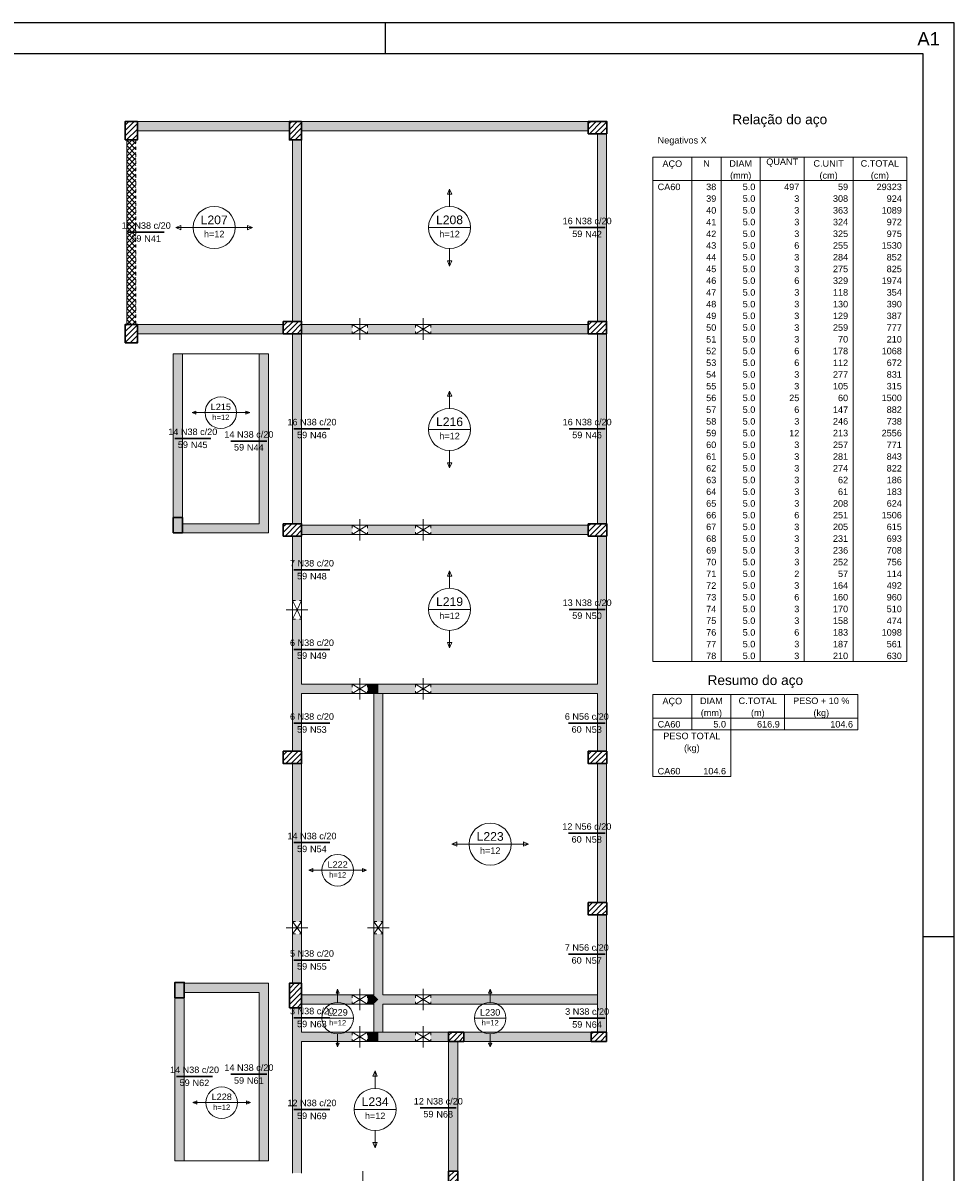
# Model space of a CAD drawing. Header units: millimetres. Extents: x 0 to 84.1, y 0 to 59.4.
# Tile 8 of 8: x 53.8 to 84.1, y 22 to 59.4. Entities that reach past the tile are written whole.
import ezdxf

# ---------------------------------------------------------------- set-up
doc = ezdxf.new("R2010")
doc.units = ezdxf.units.MM
doc.header["$MEASUREMENT"] = 0
doc.linetypes.add('DOT', pattern=[0.635, 0, -0.635])
doc.linetypes.add('NULL', pattern=[0])
for name, color, linetype, lineweight in [('Descrição da armadura', 7, 'Continuous', 0), ('DT-Armadura negativa', 4, 'Continuous', 30), ('DT-Hachura pilar em laje', 252, 'Continuous', 5), ('DT-Hachura viga em laje', 254, 'Continuous', 5), ('DT-Relação do aço', 9, 'Continuous', 5), ('DT-Textos', 7, 'Continuous', 5), ('FO-Aberturas', 7, 'Continuous', 5), ('FO-Pilares', 4, 'Continuous', 30), ('FO-Vigas', 1, 'Continuous', 20), ('Textos armaduras', 7, 'Continuous', 0)]:
    doc.layers.add(name, color=color, linetype=linetype, lineweight=lineweight)
doc.layers.add('SEDUC_MARF', color=1, linetype='Continuous')
doc.layers.add('SEDUC_MARGG', color=7, linetype='Continuous')
doc.styles.add('Arial', font='txt')

msp = doc.modelspace()

# ---------------------------------------------------------------- hatches: boundary and pattern name
at = {"layer": 'DT-Hachura pilar em laje', "linetype": 'Continuous'}
h = msp.add_hatch(dxfattribs=at)
h.set_pattern_fill('ANSI31', color=252, style=0)
h.paths.add_polyline_path([(57.142, 55.599), (57.342, 55.599), (57.542, 55.599), (57.542, 55.899), (57.542, 56.199), (57.342, 56.199), (57.142, 56.199), (57.142, 55.899)])
h = msp.add_hatch(dxfattribs=at)
h.set_pattern_fill('ANSI31', color=252, style=0)
h.paths.add_polyline_path([(62.882, 56.199), (62.682, 56.199), (62.482, 56.199), (62.482, 55.899), (62.482, 55.599), (62.682, 55.599), (62.882, 55.599), (62.882, 55.899)])
h = msp.add_hatch(dxfattribs=at)
h.set_pattern_fill('ANSI31', color=252, style=0)
h.paths.add_polyline_path([(72.803, 55.799), (72.803, 55.999), (72.803, 56.199), (72.503, 56.199), (72.203, 56.199), (72.203, 55.999), (72.203, 55.799), (72.503, 55.799)])
h = msp.add_hatch(dxfattribs=at)
h.set_pattern_fill('ANSI31', color=252, style=0)
h.paths.add_polyline_path([(57.142, 48.998), (57.342, 48.998), (57.542, 48.998), (57.542, 49.298), (57.542, 49.598), (57.342, 49.598), (57.142, 49.598), (57.142, 49.298)])
h = msp.add_hatch(dxfattribs=at)
h.set_pattern_fill('ANSI31', color=252, style=0)
h.paths.add_polyline_path([(62.282, 49.697), (62.282, 49.497), (62.282, 49.297), (62.582, 49.297), (62.882, 49.297), (62.882, 49.497), (62.882, 49.697), (62.582, 49.697)])
h = msp.add_hatch(dxfattribs=at)
h.set_pattern_fill('ANSI31', color=252, style=0)
h.paths.add_polyline_path([(72.202, 49.697), (72.202, 49.497), (72.202, 49.297), (72.502, 49.297), (72.802, 49.297), (72.802, 49.497), (72.802, 49.697), (72.502, 49.697)])
for points in [[(58.705, 42.819), (58.855, 42.819), (59.005, 42.819), (59.005, 43.069), (59.005, 43.319), (58.855, 43.319), (58.705, 43.319), (58.705, 43.069)], [(58.762, 27.706), (58.912, 27.706), (59.062, 27.706), (59.062, 27.956), (59.062, 28.206), (58.912, 28.206), (58.762, 28.206), (58.762, 27.956)]]:
    msp.add_hatch(color=252, dxfattribs=at).paths.add_polyline_path(points)
h = msp.add_hatch(dxfattribs=at)
h.set_pattern_fill('ANSI31', color=252, style=0)
h.paths.add_polyline_path([(62.282, 43.119), (62.282, 42.919), (62.282, 42.719), (62.582, 42.719), (62.882, 42.719), (62.882, 42.919), (62.882, 43.119), (62.582, 43.119)])
h = msp.add_hatch(dxfattribs=at)
h.set_pattern_fill('ANSI31', color=252, style=0)
h.paths.add_polyline_path([(72.203, 43.119), (72.203, 42.919), (72.203, 42.719), (72.503, 42.719), (72.803, 42.719), (72.803, 42.919), (72.803, 43.119), (72.503, 43.119)])
h = msp.add_hatch(dxfattribs=at)
h.set_pattern_fill('ANSI31', color=252, style=0)
h.paths.add_polyline_path([(62.282, 35.719), (62.282, 35.519), (62.282, 35.319), (62.582, 35.319), (62.882, 35.319), (62.882, 35.519), (62.882, 35.719), (62.582, 35.719)])
h = msp.add_hatch(dxfattribs=at)
h.set_pattern_fill('ANSI31', color=252, style=0)
h.paths.add_polyline_path([(72.203, 35.719), (72.203, 35.519), (72.203, 35.319), (72.503, 35.319), (72.803, 35.319), (72.803, 35.519), (72.803, 35.719), (72.503, 35.719)])
h = msp.add_hatch(dxfattribs=at)
h.set_pattern_fill('ANSI31', color=252, style=0)
h.paths.add_polyline_path([(72.203, 30.797), (72.203, 30.597), (72.203, 30.397), (72.503, 30.397), (72.803, 30.397), (72.803, 30.597), (72.803, 30.797), (72.503, 30.797)])
h = msp.add_hatch(dxfattribs=at)
h.set_pattern_fill('ANSI31', color=252, style=0)
h.paths.add_polyline_path([(62.482, 27.379), (62.682, 27.379), (62.882, 27.379), (62.882, 27.779), (62.882, 28.179), (62.682, 28.179), (62.482, 28.179), (62.482, 27.779)])
h = msp.add_hatch(dxfattribs=at)
h.set_pattern_fill('ANSI31', color=252, style=0)
h.paths.add_polyline_path([(68.162, 26.284), (68.162, 26.434), (68.162, 26.584), (67.912, 26.584), (67.662, 26.584), (67.662, 26.434), (67.662, 26.284), (67.912, 26.284)])
h = msp.add_hatch(dxfattribs=at)
h.set_pattern_fill('ANSI31', color=252, style=0)
h.paths.add_polyline_path([(72.802, 26.284), (72.802, 26.434), (72.802, 26.584), (72.552, 26.584), (72.302, 26.584), (72.302, 26.434), (72.302, 26.284), (72.552, 26.284)])
h = msp.add_hatch(dxfattribs=at)
h.set_pattern_fill('ANSI31', color=252, style=0)
h.paths.add_polyline_path([(67.662, 21.565), (67.812, 21.565), (67.962, 21.565), (67.962, 21.815), (67.962, 22.065), (67.812, 22.065), (67.662, 22.065), (67.662, 21.815)])
at = {"layer": 'DT-Hachura viga em laje', "linetype": 'Continuous'}
for points in [[(62.482, 56.199), (62.482, 56.199), (57.542, 56.199), (57.542, 55.899), (62.482, 55.899), (62.482, 56.199)], [(72.203, 56.199), (72.203, 56.199), (62.882, 56.199), (62.882, 55.899), (72.203, 55.899), (72.203, 56.199)], [(72.802, 55.799), (72.802, 55.799), (72.502, 55.799), (72.502, 49.697), (72.802, 49.697), (72.802, 55.799)], [(62.882, 55.599), (62.882, 55.599), (62.582, 55.599), (62.582, 49.697), (62.882, 49.697), (62.882, 55.599)], [(58.855, 49.598), (58.855, 49.598), (57.542, 49.598), (57.542, 49.298), (58.855, 49.298), (58.855, 49.598)], [(61.652, 49.598), (61.652, 49.598), (58.855, 49.598), (58.855, 49.298), (61.652, 49.298), (61.652, 49.598)], [(62.282, 49.598), (62.282, 49.598), (61.652, 49.598), (61.652, 49.298), (62.282, 49.298), (62.282, 49.598)], [(64.525, 49.598), (64.525, 49.598), (62.882, 49.598), (62.882, 49.298), (64.525, 49.298), (64.525, 49.598)], [(65.025, 49.298), (65.025, 49.298), (66.582, 49.298), (66.582, 49.598), (65.025, 49.598), (65.025, 49.298)], [(72.202, 49.598), (72.202, 49.598), (67.082, 49.598), (67.082, 49.298), (72.202, 49.298), (72.202, 49.598)], [(62.882, 49.297), (62.882, 49.297), (62.582, 49.297), (62.582, 43.119), (62.882, 43.119), (62.882, 49.297)], [(72.802, 49.297), (72.802, 49.297), (72.502, 49.297), (72.502, 43.119), (72.802, 43.119), (72.802, 49.297)], [(59.005, 48.645), (59.005, 48.645), (58.705, 48.645), (58.705, 43.319), (59.005, 43.319), (59.005, 48.645)], [(61.801, 48.645), (61.801, 48.645), (61.502, 48.645), (61.502, 43.119), (61.802, 42.819), (61.801, 48.645)], [(61.502, 43.119), (61.502, 43.119), (59.005, 43.119), (59.005, 42.819), (61.802, 42.819), (61.502, 43.119)], [(64.525, 43.069), (64.525, 43.069), (62.882, 43.069), (62.882, 42.769), (64.525, 42.769), (64.525, 43.069)], [(65.025, 42.769), (65.025, 42.769), (66.582, 42.769), (66.582, 43.069), (65.025, 43.069), (65.025, 42.769)], [(67.082, 42.769), (67.082, 42.769), (72.203, 42.769), (72.203, 43.069), (67.082, 43.069), (67.082, 42.769)], [(62.882, 42.719), (62.882, 42.719), (62.582, 42.719), (62.582, 40.619), (62.882, 40.619), (62.882, 42.719)], [(72.802, 42.719), (72.802, 42.719), (72.502, 42.719), (72.502, 37.899), (72.652, 37.749), (72.802, 37.749), (72.802, 42.719)], [(62.582, 40.019), (62.582, 40.019), (62.582, 37.749), (62.732, 37.749), (62.882, 37.899), (62.882, 40.019), (62.582, 40.019)], [(64.525, 37.899), (64.525, 37.899), (62.882, 37.899), (62.732, 37.749), (62.882, 37.599), (64.525, 37.599), (64.525, 37.899)], [(65.375, 37.899), (65.375, 37.899), (65.025, 37.899), (65.025, 37.599), (65.375, 37.599), (65.375, 37.899)], [(66.582, 37.899), (66.582, 37.899), (65.375, 37.899), (65.375, 37.599), (66.582, 37.599), (66.582, 37.899)], [(67.082, 37.599), (67.082, 37.599), (72.502, 37.599), (72.652, 37.749), (72.502, 37.899), (67.082, 37.899), (67.082, 37.599)], [(62.882, 37.599), (62.882, 37.599), (62.732, 37.749), (62.582, 37.749), (62.582, 35.719), (62.882, 35.719), (62.882, 37.599)], [(65.525, 37.599), (65.525, 37.599), (65.375, 37.749), (65.225, 37.599), (65.225, 30.179), (65.525, 30.179), (65.525, 37.599)], [(72.802, 37.749), (72.802, 37.749), (72.652, 37.749), (72.502, 37.599), (72.502, 35.719), (72.802, 35.719), (72.802, 37.749)], [(62.882, 35.319), (62.882, 35.319), (62.582, 35.319), (62.582, 30.179), (62.882, 30.179), (62.882, 35.319)], [(72.802, 35.319), (72.802, 35.319), (72.502, 35.319), (72.502, 30.798), (72.802, 30.798), (72.802, 35.319)], [(72.802, 30.398), (72.802, 30.398), (72.502, 30.398), (72.502, 27.649), (72.802, 27.649), (72.802, 30.398)], [(62.582, 29.779), (62.582, 29.779), (62.582, 28.179), (62.882, 28.179), (62.882, 29.779), (62.582, 29.779)], [(65.225, 29.779), (65.225, 29.779), (65.225, 27.799), (65.375, 27.649), (65.525, 27.799), (65.525, 29.779), (65.225, 29.779)], [(61.802, 28.179), (61.802, 28.179), (59.062, 28.179), (59.062, 27.879), (61.502, 27.879), (61.802, 28.179)], [(61.802, 28.179), (61.802, 28.179), (61.502, 27.879), (61.502, 22.407), (61.802, 22.407), (61.802, 28.179)], [(59.062, 27.707), (59.062, 27.707), (58.762, 27.707), (58.762, 22.407), (59.062, 22.407), (59.062, 27.707)], [(64.525, 27.799), (64.525, 27.799), (62.882, 27.799), (62.882, 27.499), (64.525, 27.499), (64.525, 27.799)], [(65.025, 27.499), (65.025, 27.499), (65.225, 27.499), (65.375, 27.649), (65.225, 27.799), (65.025, 27.799), (65.025, 27.499)], [(66.582, 27.799), (66.582, 27.799), (65.525, 27.799), (65.375, 27.649), (65.525, 27.499), (66.582, 27.499), (66.582, 27.799)], [(67.082, 27.499), (67.082, 27.499), (72.502, 27.499), (72.652, 27.649), (72.502, 27.799), (67.082, 27.799), (67.082, 27.499)], [(62.882, 26.584), (62.882, 26.584), (62.882, 27.379), (62.582, 27.379), (62.582, 26.434), (62.732, 26.434), (62.882, 26.584)], [(65.525, 26.584), (65.525, 26.584), (65.525, 27.499), (65.375, 27.649), (65.225, 27.499), (65.225, 26.584), (65.375, 26.434), (65.525, 26.584)], [(72.802, 27.649), (72.802, 27.649), (72.502, 27.649), (72.502, 26.584), (72.802, 26.584), (72.802, 27.649)], [(64.525, 26.584), (64.525, 26.584), (62.882, 26.584), (62.732, 26.434), (62.882, 26.284), (64.525, 26.284), (64.525, 26.584)], [(65.025, 26.284), (65.025, 26.284), (65.375, 26.284), (65.375, 26.584), (65.025, 26.584), (65.025, 26.284)], [(66.582, 26.584), (66.582, 26.584), (65.375, 26.584), (65.375, 26.284), (66.582, 26.284), (66.582, 26.584)], [(67.082, 26.284), (67.082, 26.284), (67.662, 26.284), (67.662, 26.584), (67.082, 26.584), (67.082, 26.284)], [(72.302, 26.584), (72.302, 26.584), (68.162, 26.584), (68.162, 26.284), (72.302, 26.284), (72.302, 26.584)], [(62.882, 26.284), (62.882, 26.284), (62.732, 26.434), (62.582, 26.434), (62.582, 22.007), (62.882, 22.007), (62.882, 26.284)], [(67.962, 26.284), (67.962, 26.284), (67.662, 26.284), (67.662, 22.065), (67.962, 22.065), (67.962, 26.284)]]:
    msp.add_hatch(color=254, dxfattribs=at).paths.add_polyline_path(points)
h = msp.add_hatch(dxfattribs=at)
h.set_pattern_fill('ANSI37', color=254, style=0)
h.paths.add_polyline_path([(57.492, 55.599), (57.492, 55.599), (57.192, 55.599), (57.192, 49.598), (57.492, 49.598), (57.492, 55.599)])

# ---------------------------------------------------------------- linework, layer by layer
at = {"layer": 'DT-Armadura negativa'}
for points in [[(71.582, 52.748), (72.752, 52.748)], [(57.242, 52.599), (58.413, 52.599)], [(62.632, 46.208), (63.803, 46.208)], [(71.582, 46.208), (72.752, 46.208)], [(58.755, 45.892), (59.926, 45.892)], [(60.581, 45.807), (61.752, 45.807)], [(62.632, 41.619), (63.803, 41.619)], [(71.582, 40.334), (72.752, 40.334)], [(62.632, 39.034), (63.803, 39.034)], [(62.632, 36.634), (63.803, 36.634)], [(71.561, 36.634), (72.752, 36.634)], [(71.561, 33.058), (72.752, 33.058)], [(62.632, 32.749), (63.803, 32.749)], [(62.632, 28.929), (63.803, 28.929)], [(71.561, 29.123), (72.752, 29.123)], [(62.632, 27.057), (63.803, 27.057)], [(71.582, 27.042), (72.752, 27.042)], [(58.812, 25.146), (59.983, 25.146)], [(60.581, 25.218), (61.752, 25.218)], [(62.632, 24.07), (63.803, 24.07)], [(66.741, 24.124), (67.912, 24.124)]]:
    msp.add_lwpolyline(points, dxfattribs=at)
at = {"layer": 'DT-Relação do aço', "linetype": 'Continuous'}
for p, q in [((74.302, 55.037), (82.563, 55.037)), ((74.302, 55.037), (74.302, 54.274)), ((75.573, 55.037), (75.573, 54.274)), ((76.526, 55.037), (76.526, 54.274)), ((77.797, 55.037), (77.797, 54.274)), ((79.227, 55.037), (79.227, 54.274)), ((80.815, 55.037), (80.815, 54.274)), ((82.563, 55.037), (82.563, 54.274)), ((74.302, 54.274), (82.563, 54.274)), ((74.302, 54.274), (74.302, 38.643)), ((75.573, 54.274), (75.573, 38.643)), ((76.526, 54.274), (76.526, 38.643)), ((77.797, 54.274), (77.797, 38.643)), ((79.227, 54.274), (79.227, 38.643)), ((80.815, 54.274), (80.815, 38.643)), ((82.563, 54.274), (82.563, 38.643)), ((74.302, 38.643), (82.563, 38.643)), ((74.302, 37.563), (80.974, 37.563)), ((74.302, 37.563), (74.302, 36.801)), ((75.573, 37.563), (75.573, 36.801)), ((76.844, 37.563), (76.844, 36.801)), ((78.591, 37.563), (78.591, 36.801)), ((80.974, 37.563), (80.974, 36.801)), ((74.302, 36.801), (80.974, 36.801)), ((74.302, 36.801), (74.302, 36.419)), ((75.573, 36.801), (75.573, 36.419)), ((76.844, 36.801), (76.844, 36.419)), ((78.591, 36.801), (78.591, 36.419)), ((80.974, 36.801), (80.974, 36.419)), ((74.302, 36.419), (80.974, 36.419)), ((74.302, 36.419), (74.302, 35.276)), ((76.844, 36.419), (76.844, 35.276)), ((74.302, 35.276), (74.302, 34.895)), ((76.844, 35.276), (76.844, 34.895)), ((74.302, 34.895), (76.844, 34.895))]:
    msp.add_line(p, q, dxfattribs=at)
at = {"layer": 'DT-Textos'}
for p, q in [((67.692, 53.999), (67.621, 53.829)), ((67.763, 53.829), (67.692, 53.999)), ((67.621, 53.829), (67.763, 53.829)), ((58.956, 52.819), (58.787, 52.749)), ((58.787, 52.749), (58.956, 52.678)), ((58.956, 52.678), (58.956, 52.819)), ((59.352, 52.749), (60.722, 52.749)), ((61.287, 52.749), (61.118, 52.819)), ((61.118, 52.819), (61.118, 52.678)), ((61.118, 52.678), (61.287, 52.749)), ((67.007, 52.749), (68.377, 52.749)), ((67.763, 51.668), (67.621, 51.668)), ((67.621, 51.668), (67.692, 51.498)), ((67.692, 51.498), (67.763, 51.668)), ((67.692, 47.434), (67.621, 47.264)), ((67.621, 47.264), (67.763, 47.264)), ((67.763, 47.264), (67.692, 47.434)), ((59.443, 46.783), (59.316, 46.73)), ((59.443, 46.677), (59.443, 46.783)), ((61.191, 46.73), (61.064, 46.783)), ((61.064, 46.783), (61.064, 46.677)), ((59.316, 46.73), (59.443, 46.677)), ((59.739, 46.73), (60.767, 46.73)), ((61.064, 46.677), (61.191, 46.73)), ((67.007, 46.184), (68.377, 46.184)), ((67.763, 45.103), (67.621, 45.103)), ((67.621, 45.103), (67.692, 44.933)), ((67.692, 44.933), (67.763, 45.103)), ((67.692, 41.585), (67.622, 41.415)), ((67.763, 41.415), (67.692, 41.585)), ((67.622, 41.415), (67.763, 41.415)), ((67.007, 40.334), (68.378, 40.334)), ((67.763, 39.254), (67.622, 39.254)), ((67.622, 39.254), (67.692, 39.084)), ((67.692, 39.084), (67.763, 39.254)), ((67.933, 32.77), (67.764, 32.699)), ((67.764, 32.699), (67.933, 32.629)), ((67.933, 32.629), (67.933, 32.77)), ((68.328, 32.699), (69.699, 32.699)), ((70.264, 32.699), (70.095, 32.77)), ((70.095, 32.77), (70.095, 32.629)), ((70.095, 32.629), (70.264, 32.699)), ((63.243, 31.905), (63.116, 31.852)), ((63.116, 31.852), (63.243, 31.799)), ((63.243, 31.799), (63.243, 31.905)), ((63.539, 31.852), (64.567, 31.852)), ((64.991, 31.852), (64.864, 31.905)), ((64.864, 31.905), (64.864, 31.799)), ((64.864, 31.799), (64.991, 31.852)), ((64.053, 27.979), (64, 27.852)), ((64, 27.852), (64.106, 27.852)), ((64.106, 27.852), (64.053, 27.979)), ((69.013, 27.979), (68.961, 27.852)), ((68.961, 27.852), (69.066, 27.852)), ((69.066, 27.852), (69.013, 27.979)), ((63.539, 27.041), (64.567, 27.041)), ((68.499, 27.041), (69.528, 27.041)), ((64.106, 26.231), (64, 26.231)), ((64, 26.231), (64.053, 26.104)), ((64.053, 26.104), (64.106, 26.231)), ((69.066, 26.231), (68.961, 26.231)), ((68.961, 26.231), (69.013, 26.104)), ((69.013, 26.104), (69.066, 26.231)), ((65.272, 25.325), (65.201, 25.155)), ((65.201, 25.155), (65.343, 25.155)), ((65.343, 25.155), (65.272, 25.325)), ((59.471, 24.348), (59.344, 24.295)), ((59.471, 24.243), (59.471, 24.348)), ((61.219, 24.295), (61.092, 24.348)), ((61.092, 24.348), (61.092, 24.243)), ((59.344, 24.295), (59.471, 24.243)), ((59.768, 24.295), (60.796, 24.295)), ((61.092, 24.243), (61.219, 24.295)), ((64.587, 24.074), (65.957, 24.074)), ((65.343, 22.994), (65.201, 22.994)), ((65.201, 22.994), (65.272, 22.824)), ((65.272, 22.824), (65.343, 22.994))]:
    msp.add_line(p, q, dxfattribs=at)
for points in [[(67.692, 53.434), (67.692, 53.999)], [(59.352, 52.749), (58.787, 52.749)], [(60.722, 52.749), (61.287, 52.749)], [(67.692, 52.063), (67.692, 51.498)], [(67.692, 46.869), (67.692, 47.434)], [(59.739, 46.73), (59.316, 46.73)], [(60.767, 46.73), (61.191, 46.73)], [(67.692, 45.498), (67.692, 44.933)], [(67.692, 41.02), (67.692, 41.585)], [(67.692, 39.649), (67.692, 39.084)], [(68.328, 32.699), (67.764, 32.699)], [(69.699, 32.699), (70.264, 32.699)], [(63.539, 31.852), (63.116, 31.852)], [(64.567, 31.852), (64.991, 31.852)], [(64.053, 27.555), (64.053, 27.979)], [(69.013, 27.555), (69.013, 27.979)], [(64.053, 26.527), (64.053, 26.104)], [(69.013, 26.527), (69.013, 26.104)], [(65.272, 24.76), (65.272, 25.325)], [(59.768, 24.295), (59.344, 24.295)], [(60.796, 24.295), (61.219, 24.295)], [(65.272, 23.389), (65.272, 22.824)]]:
    msp.add_lwpolyline(points, dxfattribs=at)
for centre, radius in [((60.037, 52.749), 0.685), ((67.692, 52.749), 0.685), ((60.253, 46.73), 0.514), ((67.692, 46.184), 0.685), ((67.692, 40.334), 0.685), ((69.014, 32.699), 0.685), ((64.053, 31.852), 0.514), ((64.053, 27.041), 0.514), ((69.013, 27.041), 0.514), ((60.282, 24.295), 0.514), ((65.272, 24.074), 0.685)]:
    msp.add_circle(centre, radius, dxfattribs=at)
at = {"layer": 'FO-Aberturas'}
for p, q in [((64.775, 49.448), (64.775, 49.798)), ((66.832, 49.448), (66.832, 49.798)), ((64.525, 49.598), (64.775, 49.448)), ((64.525, 49.298), (64.775, 49.448)), ((65.025, 49.598), (64.775, 49.448)), ((64.775, 49.448), (64.775, 49.098)), ((65.025, 49.298), (64.775, 49.448)), ((66.582, 49.598), (66.832, 49.448)), ((66.582, 49.298), (66.832, 49.448)), ((67.082, 49.598), (66.832, 49.448)), ((66.832, 49.448), (66.832, 49.098)), ((67.082, 49.298), (66.832, 49.448)), ((64.525, 43.069), (64.775, 42.919)), ((64.775, 42.919), (64.775, 43.269)), ((65.025, 43.069), (64.775, 42.919)), ((66.582, 43.069), (66.832, 42.919)), ((66.832, 42.919), (66.832, 43.269)), ((67.082, 43.069), (66.832, 42.919)), ((64.525, 42.769), (64.775, 42.919)), ((64.775, 42.919), (64.775, 42.569)), ((65.025, 42.769), (64.775, 42.919)), ((66.582, 42.769), (66.832, 42.919)), ((66.832, 42.919), (66.832, 42.569)), ((67.082, 42.769), (66.832, 42.919)), ((62.582, 40.619), (62.732, 40.319)), ((62.882, 40.619), (62.732, 40.319)), ((62.732, 40.319), (62.382, 40.319)), ((62.582, 40.019), (62.732, 40.319)), ((62.732, 40.319), (63.082, 40.319)), ((62.882, 40.019), (62.732, 40.319)), ((64.525, 37.899), (64.775, 37.749)), ((64.775, 37.749), (64.775, 38.099)), ((65.025, 37.899), (64.775, 37.749)), ((66.582, 37.899), (66.832, 37.749)), ((66.832, 37.749), (66.832, 38.099)), ((67.082, 37.899), (66.832, 37.749)), ((64.525, 37.599), (64.775, 37.749)), ((64.775, 37.749), (64.775, 37.399)), ((65.025, 37.599), (64.775, 37.749)), ((66.582, 37.599), (66.832, 37.749)), ((66.832, 37.749), (66.832, 37.399)), ((67.082, 37.599), (66.832, 37.749)), ((62.732, 29.979), (62.382, 29.979)), ((62.582, 30.179), (62.732, 29.979)), ((62.582, 29.779), (62.732, 29.979)), ((62.882, 30.179), (62.732, 29.979)), ((62.732, 29.979), (63.082, 29.979)), ((62.882, 29.779), (62.732, 29.979)), ((65.375, 29.979), (65.025, 29.979)), ((65.225, 30.179), (65.375, 29.979)), ((65.225, 29.779), (65.375, 29.979)), ((65.525, 30.179), (65.375, 29.979)), ((65.375, 29.979), (65.725, 29.979)), ((65.525, 29.779), (65.375, 29.979)), ((64.525, 27.799), (64.775, 27.649)), ((64.775, 27.649), (64.775, 27.999)), ((65.025, 27.799), (64.775, 27.649)), ((66.582, 27.799), (66.832, 27.649)), ((66.832, 27.649), (66.832, 27.999)), ((67.082, 27.799), (66.832, 27.649)), ((64.525, 27.499), (64.775, 27.649)), ((64.775, 27.649), (64.775, 27.299)), ((65.025, 27.499), (64.775, 27.649)), ((66.582, 27.499), (66.832, 27.649)), ((66.832, 27.649), (66.832, 27.299)), ((67.082, 27.499), (66.832, 27.649)), ((64.525, 26.584), (64.775, 26.434)), ((64.775, 26.434), (64.775, 26.784)), ((65.025, 26.584), (64.775, 26.434)), ((66.582, 26.584), (66.832, 26.434)), ((66.832, 26.434), (66.832, 26.784)), ((67.082, 26.584), (66.832, 26.434)), ((64.525, 26.284), (64.775, 26.434)), ((64.775, 26.434), (64.775, 26.084)), ((65.025, 26.284), (64.775, 26.434)), ((66.582, 26.284), (66.832, 26.434)), ((66.832, 26.434), (66.832, 26.084)), ((67.082, 26.284), (66.832, 26.434)), ((64.875, 21.715), (64.875, 22.065))]:
    msp.add_line(p, q, dxfattribs=at)
at = {"layer": 'FO-Pilares'}
for points in [[(57.142, 55.599), (57.342, 55.599), (57.542, 55.599), (57.542, 55.899), (57.542, 56.199), (57.342, 56.199), (57.142, 56.199), (57.142, 55.899), (57.142, 55.599)], [(62.882, 56.199), (62.682, 56.199), (62.482, 56.199), (62.482, 55.899), (62.482, 55.599), (62.682, 55.599), (62.882, 55.599), (62.882, 55.899), (62.882, 56.199)], [(72.803, 55.799), (72.803, 55.999), (72.803, 56.199), (72.503, 56.199), (72.203, 56.199), (72.203, 55.999), (72.203, 55.799), (72.503, 55.799), (72.803, 55.799)], [(57.142, 48.998), (57.342, 48.998), (57.542, 48.998), (57.542, 49.298), (57.542, 49.598), (57.342, 49.598), (57.142, 49.598), (57.142, 49.298), (57.142, 48.998)], [(62.282, 49.697), (62.282, 49.497), (62.282, 49.297), (62.582, 49.297), (62.882, 49.297), (62.882, 49.497), (62.882, 49.697), (62.582, 49.697), (62.282, 49.697)], [(72.202, 49.697), (72.202, 49.497), (72.202, 49.297), (72.502, 49.297), (72.802, 49.297), (72.802, 49.497), (72.802, 49.697), (72.502, 49.697), (72.202, 49.697)], [(58.705, 42.819), (58.855, 42.819), (59.005, 42.819), (59.005, 43.069), (59.005, 43.319), (58.855, 43.319), (58.705, 43.319), (58.705, 43.069), (58.705, 42.819)], [(62.282, 43.119), (62.282, 42.919), (62.282, 42.719), (62.582, 42.719), (62.882, 42.719), (62.882, 42.919), (62.882, 43.119), (62.582, 43.119), (62.282, 43.119)], [(72.203, 43.119), (72.203, 42.919), (72.203, 42.719), (72.503, 42.719), (72.803, 42.719), (72.803, 42.919), (72.803, 43.119), (72.503, 43.119), (72.203, 43.119)], [(62.282, 35.719), (62.282, 35.519), (62.282, 35.319), (62.582, 35.319), (62.882, 35.319), (62.882, 35.519), (62.882, 35.719), (62.582, 35.719), (62.282, 35.719)], [(72.203, 35.719), (72.203, 35.519), (72.203, 35.319), (72.503, 35.319), (72.803, 35.319), (72.803, 35.519), (72.803, 35.719), (72.503, 35.719), (72.203, 35.719)], [(72.203, 30.797), (72.203, 30.597), (72.203, 30.397), (72.503, 30.397), (72.803, 30.397), (72.803, 30.597), (72.803, 30.797), (72.503, 30.797), (72.203, 30.797)], [(58.762, 27.706), (58.912, 27.706), (59.062, 27.706), (59.062, 27.956), (59.062, 28.206), (58.912, 28.206), (58.762, 28.206), (58.762, 27.956), (58.762, 27.706)], [(62.482, 27.379), (62.682, 27.379), (62.882, 27.379), (62.882, 27.779), (62.882, 28.179), (62.682, 28.179), (62.482, 28.179), (62.482, 27.779), (62.482, 27.379)], [(68.162, 26.284), (68.162, 26.434), (68.162, 26.584), (67.912, 26.584), (67.662, 26.584), (67.662, 26.434), (67.662, 26.284), (67.912, 26.284), (68.162, 26.284)], [(72.802, 26.284), (72.802, 26.434), (72.802, 26.584), (72.552, 26.584), (72.302, 26.584), (72.302, 26.434), (72.302, 26.284), (72.552, 26.284), (72.802, 26.284)], [(67.662, 21.565), (67.812, 21.565), (67.962, 21.565), (67.962, 21.815), (67.962, 22.065), (67.812, 22.065), (67.662, 22.065), (67.662, 21.815), (67.662, 21.565)]]:
    msp.add_lwpolyline(points, close=True, dxfattribs=at)
at = {"layer": 'FO-Vigas'}
for p, q in [((57.542, 56.199), (62.482, 56.199)), ((62.882, 56.199), (72.203, 56.199)), ((57.542, 55.899), (62.482, 55.899)), ((62.882, 55.899), (72.203, 55.899)), ((72.502, 49.697), (72.502, 55.799)), ((72.802, 49.697), (72.802, 55.799)), ((57.192, 49.598), (57.192, 55.599)), ((62.582, 49.697), (62.582, 55.599)), ((62.882, 49.697), (62.882, 55.599)), ((57.542, 49.598), (58.855, 49.598)), ((58.855, 49.598), (61.652, 49.598)), ((61.652, 49.598), (62.282, 49.598)), ((62.882, 49.598), (64.775, 49.598)), ((64.775, 49.598), (66.832, 49.598)), ((66.832, 49.598), (72.202, 49.598)), ((57.542, 49.298), (58.855, 49.298)), ((58.855, 49.298), (61.652, 49.298)), ((61.652, 49.298), (62.282, 49.298)), ((62.582, 43.119), (62.582, 49.297)), ((62.882, 49.298), (64.775, 49.298)), ((62.882, 43.119), (62.882, 49.297)), ((64.775, 49.298), (66.832, 49.298)), ((66.832, 49.298), (72.202, 49.298)), ((72.502, 43.119), (72.502, 49.297)), ((72.802, 43.119), (72.802, 49.297)), ((58.705, 48.645), (59.005, 48.645)), ((58.705, 43.319), (58.705, 48.645)), ((59.005, 48.645), (61.502, 48.645)), ((59.005, 43.319), (59.005, 48.645)), ((61.802, 48.645), (61.502, 48.645)), ((61.502, 48.645), (61.502, 43.119)), ((61.802, 48.645), (61.802, 42.819)), ((59.005, 43.119), (61.502, 43.119)), ((62.882, 43.069), (64.775, 43.069)), ((64.775, 43.069), (66.832, 43.069)), ((66.832, 43.069), (72.203, 43.069)), ((59.005, 42.819), (61.802, 42.819)), ((62.582, 40.319), (62.582, 42.719)), ((62.882, 42.769), (64.775, 42.769)), ((62.882, 40.319), (62.882, 42.719)), ((64.775, 42.769), (66.832, 42.769)), ((66.832, 42.769), (72.203, 42.769)), ((72.502, 37.899), (72.502, 42.719)), ((72.802, 37.749), (72.802, 42.719)), ((62.582, 37.749), (62.582, 40.319)), ((62.882, 37.899), (62.882, 40.319)), ((62.882, 37.899), (64.775, 37.899)), ((64.775, 37.899), (65.375, 37.899)), ((65.375, 37.899), (66.832, 37.899)), ((66.832, 37.899), (72.502, 37.899)), ((62.582, 35.719), (62.582, 37.749)), ((62.882, 35.719), (62.882, 37.599)), ((62.882, 37.599), (64.775, 37.599)), ((64.775, 37.599), (65.375, 37.599)), ((65.225, 29.979), (65.225, 37.599)), ((65.375, 37.599), (66.832, 37.599)), ((65.525, 29.979), (65.525, 37.599)), ((66.832, 37.599), (72.502, 37.599)), ((72.502, 35.719), (72.502, 37.599)), ((72.802, 35.719), (72.802, 37.749)), ((62.582, 29.979), (62.582, 35.319)), ((62.882, 29.979), (62.882, 35.319)), ((72.502, 30.797), (72.502, 35.319)), ((72.802, 30.797), (72.802, 35.319)), ((72.502, 27.649), (72.502, 30.397)), ((72.802, 27.649), (72.802, 30.397)), ((62.582, 28.179), (62.582, 29.979)), ((62.882, 28.179), (62.882, 29.979)), ((65.225, 27.799), (65.225, 29.979)), ((65.525, 27.799), (65.525, 29.979)), ((59.062, 28.179), (61.802, 28.179)), ((61.802, 22.406), (61.802, 28.179)), ((58.762, 22.406), (58.762, 27.706)), ((59.062, 27.879), (61.502, 27.879)), ((59.062, 22.406), (59.062, 27.706)), ((61.502, 22.406), (61.502, 27.879)), ((62.882, 27.799), (64.775, 27.799)), ((64.775, 27.799), (65.225, 27.799)), ((65.525, 27.799), (66.832, 27.799)), ((66.832, 27.799), (72.502, 27.799)), ((62.582, 26.434), (62.582, 27.379)), ((62.882, 27.499), (64.775, 27.499)), ((62.882, 26.584), (62.882, 27.379)), ((64.775, 27.499), (65.225, 27.499)), ((65.225, 26.584), (65.225, 27.499)), ((65.525, 27.499), (66.832, 27.499)), ((65.525, 26.584), (65.525, 27.499)), ((66.832, 27.499), (72.502, 27.499)), ((72.502, 26.584), (72.502, 27.649)), ((72.802, 26.584), (72.802, 27.649)), ((62.882, 26.584), (64.775, 26.584)), ((64.775, 26.584), (65.375, 26.584)), ((65.375, 26.584), (66.832, 26.584)), ((66.832, 26.584), (67.662, 26.584)), ((68.162, 26.584), (72.302, 26.584)), ((62.582, 22.006), (62.582, 26.434)), ((62.882, 22.006), (62.882, 26.284)), ((62.882, 26.284), (64.775, 26.284)), ((64.775, 26.284), (65.375, 26.284)), ((65.375, 26.284), (66.832, 26.284)), ((66.832, 26.284), (67.662, 26.284)), ((67.662, 22.065), (67.662, 26.284)), ((67.962, 22.065), (67.962, 26.284)), ((68.162, 26.284), (72.302, 26.284)), ((58.762, 22.406), (59.062, 22.406)), ((59.062, 22.406), (61.502, 22.406)), ((61.502, 22.406), (61.802, 22.406))]:
    msp.add_line(p, q, dxfattribs=at)
at = {"layer": 'FO-Vigas', "linetype": 'DOT', "ltscale": 0.2}
for p, q in [((57.492, 49.598), (57.492, 55.599)), ((64.525, 49.598), (64.525, 49.298)), ((65.025, 49.598), (65.025, 49.298)), ((66.582, 49.598), (66.582, 49.298)), ((67.082, 49.598), (67.082, 49.298)), ((64.525, 43.069), (64.525, 42.769)), ((65.025, 43.069), (65.025, 42.769)), ((66.582, 43.069), (66.582, 42.769)), ((67.082, 43.069), (67.082, 42.769)), ((62.582, 40.619), (62.882, 40.619)), ((62.582, 40.019), (62.882, 40.019)), ((64.525, 37.899), (64.525, 37.599)), ((65.025, 37.899), (65.025, 37.599)), ((66.582, 37.899), (66.582, 37.599)), ((67.082, 37.899), (67.082, 37.599)), ((62.582, 30.179), (62.882, 30.179)), ((65.225, 30.179), (65.525, 30.179)), ((62.582, 29.779), (62.882, 29.779)), ((65.225, 29.779), (65.525, 29.779)), ((64.525, 27.799), (64.525, 27.499)), ((65.025, 27.799), (65.025, 27.499)), ((66.582, 27.799), (66.582, 27.499)), ((67.082, 27.799), (67.082, 27.499)), ((64.525, 26.584), (64.525, 26.284)), ((65.025, 26.584), (65.025, 26.284)), ((66.582, 26.584), (66.582, 26.284)), ((67.082, 26.584), (67.082, 26.284))]:
    msp.add_line(p, q, dxfattribs=at)
at = {"layer": 'SEDUC_MARF'}
for p, q in [((65.6, 59.4), (65.6, 58.4)), ((83.1, 29.7), (84.1, 29.7))]:
    msp.add_line(p, q, dxfattribs=at)
msp.add_lwpolyline([(84.1, 59.4), (0, 59.4), (0, 0), (84.1, 0)], close=True, dxfattribs=at)
at = {"layer": 'SEDUC_MARGG'}
msp.add_lwpolyline([(2.5, 1), (83.1, 1), (83.1, 58.4), (2.5, 58.4)], close=True, dxfattribs=at)

# ---------------------------------------------------------------- texts
at = {"layer": 'Defpoints', "linetype": 'NULL', "insert": (82.907, 59.103), "char_height": 0.432, "width": 4.36083, "attachment_point": 1, "line_spacing_factor": 0.9, "style": 'Arial'}
msp.add_mtext('A1', dxfattribs=at)
at = {"layer": 'Descrição da armadura', "linetype": 'NULL', "char_height": 0.2118, "line_spacing_factor": 0.9, "style": 'Arial'}
for s, insert, width, attachment_point in [('16 N38 c/20', (72.167, 52.854), 3.1277, 8), ('16 N38 c/20', (57.827, 52.705), 3.1277, 8), ('N41', (58.307, 52.281), 1.06399, 9), ('N42', (72.646, 52.43), 1.06399, 9), ('16 N38 c/20', (63.217, 46.314), 3.1277, 8), ('16 N38 c/20', (72.167, 46.314), 3.1277, 8), ('14 N38 c/20', (59.341, 45.998), 3.1277, 8), ('14 N38 c/20', (61.166, 45.913), 3.1277, 8), ('N46', (63.697, 45.89), 1.06399, 9), ('N46', (72.646, 45.89), 1.06399, 9), ('N45', (59.82, 45.574), 1.06399, 9), ('N44', (61.646, 45.489), 1.06399, 9), ('7 N38 c/20', (63.217, 41.725), 2.80513, 8), ('N48', (63.697, 41.302), 1.06399, 9), ('13 N38 c/20', (72.167, 40.44), 3.1277, 8), ('N50', (72.646, 40.017), 1.06399, 9), ('6 N38 c/20', (63.217, 39.14), 2.80513, 8), ('N49', (63.697, 38.717), 1.06399, 9), ('6 N38 c/20', (63.217, 36.74), 2.80513, 8), ('6 N56 c/20', (72.157, 36.74), 2.80513, 8), ('N53', (63.697, 36.317), 1.06399, 9), ('N53', (72.646, 36.317), 1.06399, 9), ('12 N56 c/20', (72.157, 33.164), 3.1277, 8), ('14 N38 c/20', (63.217, 32.855), 3.1277, 8), ('N58', (72.646, 32.741), 1.06399, 9), ('N54', (63.697, 32.432), 1.06399, 9), ('5 N38 c/20', (63.217, 29.035), 2.80513, 8), ('7 N56 c/20', (72.157, 29.229), 2.80513, 8), ('N55', (63.697, 28.612), 1.06399, 9), ('N57', (72.646, 28.806), 1.06399, 9), ('3 N38 c/20', (63.217, 27.163), 2.80513, 8), ('3 N38 c/20', (72.167, 27.148), 2.80513, 8), ('N63', (63.697, 26.739), 1.06399, 9), ('N64', (72.646, 26.724), 1.06399, 9), ('14 N38 c/20', (59.397, 25.252), 3.1277, 8), ('14 N38 c/20', (61.167, 25.324), 3.1277, 8), ('N62', (59.877, 24.829), 1.06399, 9), ('N61', (61.646, 24.9), 1.06399, 9), ('12 N38 c/20', (63.217, 24.176), 3.1277, 8), ('12 N38 c/20', (67.327, 24.23), 3.1277, 8), ('N69', (63.697, 23.753), 1.06399, 9), ('N68', (67.806, 23.807), 1.06399, 9)]:
    msp.add_mtext(s, dxfattribs=dict(at, insert=insert, width=width, attachment_point=attachment_point))
at = {"layer": 'DT-Relação do aço', "color": 7, "linetype": 'NULL', "line_spacing_factor": 0.9, "style": 'Arial'}
for s, insert, char_height, width, attachment_point in [('Relação do aço', (78.433, 56.011), 0.3177, 6.11531, 8), ('Negativos X', (74.461, 55.418), 0.2118, 3.12713, 7), ('N', (76.05, 54.725), 0.212, 0.41886, 8), ('DIAM', (77.162, 54.725), 0.2118, 1.45, 8), ('QUANT', (78.512, 54.725), 0.2118, 2.03, 8), ('C.UNIT', (80.021, 54.725), 0.2118, 1.93314, 8), ('C.TOTAL', (81.689, 54.725), 0.2118, 2.44914, 8), ('AÇO', (74.938, 54.655), 0.2118, 1.25686, 8), ('CA60', (74.461, 53.963), 0.2118, 1.45085, 7), ('38', (76.368, 53.963), 0.2118, 0.64514, 9), ('(mm)', (77.162, 54.274), 0.2118, 1.35258, 8), ('5.0', (77.638, 53.963), 0.2118, 0.80628, 9), ('497', (79.068, 53.963), 0.2118, 0.96771, 9), ('(cm)', (80.021, 54.274), 0.2118, 1.15943, 8), ('59', (80.656, 53.963), 0.2118, 0.64514, 9), ('(cm)', (81.689, 54.274), 0.2118, 1.15943, 8), ('29323', (82.404, 53.963), 0.2118, 1.61284, 9), ('39', (76.368, 53.582), 0.2118, 0.64514, 9), ('5.0', (77.638, 53.582), 0.2118, 0.80628, 9), ('3', (79.068, 53.582), 0.212, 0.32257, 9), ('308', (80.656, 53.582), 0.2118, 0.96771, 9), ('924', (82.404, 53.582), 0.2118, 0.96771, 9), ('40', (76.368, 53.2), 0.2118, 0.64514, 9), ('5.0', (77.638, 53.2), 0.2118, 0.80628, 9), ('3', (79.068, 53.2), 0.212, 0.32257, 9), ('363', (80.656, 53.2), 0.2118, 0.96771, 9), ('1089', (82.404, 53.2), 0.2118, 1.29027, 9), ('5.0', (77.638, 52.819), 0.2118, 0.80628, 9), ('3', (79.068, 52.819), 0.212, 0.32257, 9), ('324', (80.656, 52.819), 0.2118, 0.96771, 9), ('972', (82.404, 52.819), 0.2118, 0.96771, 9), ('41', (76.368, 52.819), 0.2118, 0.64514, 9), ('42', (76.368, 52.438), 0.2118, 0.64514, 9), ('5.0', (77.638, 52.438), 0.2118, 0.80628, 9), ('3', (79.068, 52.438), 0.212, 0.32257, 9), ('325', (80.656, 52.438), 0.2118, 0.96771, 9), ('975', (82.404, 52.438), 0.2118, 0.96771, 9), ('43', (76.368, 52.057), 0.2118, 0.64514, 9), ('5.0', (77.638, 52.057), 0.2118, 0.80628, 9), ('6', (79.068, 52.057), 0.212, 0.32257, 9), ('255', (80.656, 52.057), 0.2118, 0.96771, 9), ('1530', (82.404, 52.057), 0.2118, 1.29027, 9), ('44', (76.368, 51.675), 0.2118, 0.64514, 9), ('5.0', (77.638, 51.675), 0.2118, 0.80628, 9), ('3', (79.068, 51.675), 0.212, 0.32257, 9), ('284', (80.656, 51.675), 0.2118, 0.96771, 9), ('852', (82.404, 51.675), 0.2118, 0.96771, 9), ('45', (76.368, 51.294), 0.2118, 0.64514, 9), ('5.0', (77.638, 51.294), 0.2118, 0.80628, 9), ('3', (79.068, 51.294), 0.212, 0.32257, 9), ('275', (80.656, 51.294), 0.2118, 0.96771, 9), ('825', (82.404, 51.294), 0.2118, 0.96771, 9), ('46', (76.368, 50.913), 0.2118, 0.64514, 9), ('5.0', (77.638, 50.913), 0.2118, 0.80628, 9), ('6', (79.068, 50.913), 0.212, 0.32257, 9), ('329', (80.656, 50.913), 0.2118, 0.96771, 9), ('1974', (82.404, 50.913), 0.2118, 1.29027, 9), ('47', (76.368, 50.532), 0.2118, 0.64514, 9), ('5.0', (77.638, 50.532), 0.2118, 0.80628, 9), ('3', (79.068, 50.532), 0.212, 0.32257, 9), ('118', (80.656, 50.532), 0.2118, 0.96771, 9), ('354', (82.404, 50.532), 0.2118, 0.96771, 9), ('48', (76.368, 50.15), 0.2118, 0.64514, 9), ('5.0', (77.638, 50.15), 0.2118, 0.80628, 9), ('3', (79.068, 50.15), 0.212, 0.32257, 9), ('130', (80.656, 50.15), 0.2118, 0.96771, 9), ('390', (82.404, 50.15), 0.2118, 0.96771, 9), ('49', (76.368, 49.769), 0.2118, 0.64514, 9), ('5.0', (77.638, 49.769), 0.2118, 0.80628, 9), ('3', (79.068, 49.769), 0.212, 0.32257, 9), ('129', (80.656, 49.769), 0.2118, 0.96771, 9), ('387', (82.404, 49.769), 0.2118, 0.96771, 9), ('50', (76.368, 49.388), 0.2118, 0.64514, 9), ('5.0', (77.638, 49.388), 0.2118, 0.80628, 9), ('3', (79.068, 49.388), 0.212, 0.32257, 9), ('259', (80.656, 49.388), 0.2118, 0.96771, 9), ('777', (82.404, 49.388), 0.2118, 0.96771, 9), ('51', (76.368, 49.007), 0.2118, 0.64514, 9), ('5.0', (77.638, 49.007), 0.2118, 0.80628, 9), ('3', (79.068, 49.007), 0.212, 0.32257, 9), ('70', (80.656, 49.007), 0.2118, 0.64514, 9), ('210', (82.404, 49.007), 0.2118, 0.96771, 9), ('52', (76.368, 48.626), 0.2118, 0.64514, 9), ('5.0', (77.638, 48.626), 0.2118, 0.80628, 9), ('6', (79.068, 48.626), 0.212, 0.32257, 9), ('178', (80.656, 48.626), 0.2118, 0.96771, 9), ('1068', (82.404, 48.626), 0.2118, 1.29027, 9), ('53', (76.368, 48.244), 0.2118, 0.64514, 9), ('5.0', (77.638, 48.244), 0.2118, 0.80628, 9), ('6', (79.068, 48.244), 0.212, 0.32257, 9), ('112', (80.656, 48.244), 0.2118, 0.96771, 9), ('672', (82.404, 48.244), 0.2118, 0.96771, 9), ('54', (76.368, 47.863), 0.2118, 0.64514, 9), ('5.0', (77.638, 47.863), 0.2118, 0.80628, 9), ('3', (79.068, 47.863), 0.212, 0.32257, 9), ('277', (80.656, 47.863), 0.2118, 0.96771, 9), ('831', (82.404, 47.863), 0.2118, 0.96771, 9), ('55', (76.368, 47.482), 0.2118, 0.64514, 9), ('5.0', (77.638, 47.482), 0.2118, 0.80628, 9), ('3', (79.068, 47.482), 0.212, 0.32257, 9), ('105', (80.656, 47.482), 0.2118, 0.96771, 9), ('315', (82.404, 47.482), 0.2118, 0.96771, 9), ('56', (76.368, 47.101), 0.2118, 0.64514, 9), ('5.0', (77.638, 47.101), 0.2118, 0.80628, 9), ('25', (79.068, 47.101), 0.2118, 0.64514, 9), ('60', (80.656, 47.101), 0.2118, 0.64514, 9), ('1500', (82.404, 47.101), 0.2118, 1.29027, 9), ('57', (76.368, 46.719), 0.2118, 0.64514, 9), ('5.0', (77.638, 46.719), 0.2118, 0.80628, 9), ('6', (79.068, 46.719), 0.212, 0.32257, 9), ('147', (80.656, 46.719), 0.2118, 0.96771, 9), ('882', (82.404, 46.719), 0.2118, 0.96771, 9), ('58', (76.368, 46.338), 0.2118, 0.64514, 9), ('5.0', (77.638, 46.338), 0.2118, 0.80628, 9), ('3', (79.068, 46.338), 0.212, 0.32257, 9), ('246', (80.656, 46.338), 0.2118, 0.96771, 9), ('738', (82.404, 46.338), 0.2118, 0.96771, 9), ('59', (76.368, 45.957), 0.2118, 0.64514, 9), ('5.0', (77.638, 45.957), 0.2118, 0.80628, 9), ('12', (79.068, 45.957), 0.2118, 0.64514, 9), ('213', (80.656, 45.957), 0.2118, 0.96771, 9), ('2556', (82.404, 45.957), 0.2118, 1.29027, 9), ('60', (76.368, 45.576), 0.2118, 0.64514, 9), ('5.0', (77.638, 45.576), 0.2118, 0.80628, 9), ('3', (79.068, 45.576), 0.212, 0.32257, 9), ('257', (80.656, 45.576), 0.2118, 0.96771, 9), ('771', (82.404, 45.576), 0.2118, 0.96771, 9), ('61', (76.368, 45.194), 0.2118, 0.64514, 9), ('5.0', (77.638, 45.194), 0.2118, 0.80628, 9), ('3', (79.068, 45.194), 0.212, 0.32257, 9), ('281', (80.656, 45.194), 0.2118, 0.96771, 9), ('843', (82.404, 45.194), 0.2118, 0.96771, 9), ('62', (76.368, 44.813), 0.2118, 0.64514, 9), ('5.0', (77.638, 44.813), 0.2118, 0.80628, 9), ('3', (79.068, 44.813), 0.212, 0.32257, 9), ('274', (80.656, 44.813), 0.2118, 0.96771, 9), ('822', (82.404, 44.813), 0.2118, 0.96771, 9), ('63', (76.368, 44.432), 0.2118, 0.64514, 9), ('5.0', (77.638, 44.432), 0.2118, 0.80628, 9), ('3', (79.068, 44.432), 0.212, 0.32257, 9), ('62', (80.656, 44.432), 0.2118, 0.64514, 9), ('186', (82.404, 44.432), 0.2118, 0.96771, 9), ('64', (76.368, 44.051), 0.2118, 0.64514, 9), ('5.0', (77.638, 44.051), 0.2118, 0.80628, 9), ('3', (79.068, 44.051), 0.212, 0.32257, 9), ('61', (80.656, 44.051), 0.2118, 0.64514, 9), ('183', (82.404, 44.051), 0.2118, 0.96771, 9), ('65', (76.368, 43.669), 0.2118, 0.64514, 9), ('5.0', (77.638, 43.669), 0.2118, 0.80628, 9), ('3', (79.068, 43.669), 0.212, 0.32257, 9), ('208', (80.656, 43.669), 0.2118, 0.96771, 9), ('624', (82.404, 43.669), 0.2118, 0.96771, 9), ('66', (76.368, 43.288), 0.2118, 0.64514, 9), ('5.0', (77.638, 43.288), 0.2118, 0.80628, 9), ('6', (79.068, 43.288), 0.212, 0.32257, 9), ('251', (80.656, 43.288), 0.2118, 0.96771, 9), ('1506', (82.404, 43.288), 0.2118, 1.29027, 9), ('67', (76.368, 42.907), 0.2118, 0.64514, 9), ('5.0', (77.638, 42.907), 0.2118, 0.80628, 9), ('3', (79.068, 42.907), 0.212, 0.32257, 9), ('205', (80.656, 42.907), 0.2118, 0.96771, 9), ('615', (82.404, 42.907), 0.2118, 0.96771, 9), ('68', (76.368, 42.526), 0.2118, 0.64514, 9), ('5.0', (77.638, 42.526), 0.2118, 0.80628, 9), ('3', (79.068, 42.526), 0.212, 0.32257, 9), ('231', (80.656, 42.526), 0.2118, 0.96771, 9), ('693', (82.404, 42.526), 0.2118, 0.96771, 9), ('69', (76.368, 42.144), 0.2118, 0.64514, 9), ('5.0', (77.638, 42.144), 0.2118, 0.80628, 9), ('3', (79.068, 42.144), 0.212, 0.32257, 9), ('236', (80.656, 42.144), 0.2118, 0.96771, 9), ('708', (82.404, 42.144), 0.2118, 0.96771, 9), ('70', (76.368, 41.763), 0.2118, 0.64514, 9), ('5.0', (77.638, 41.763), 0.2118, 0.80628, 9), ('3', (79.068, 41.763), 0.212, 0.32257, 9), ('252', (80.656, 41.763), 0.2118, 0.96771, 9), ('756', (82.404, 41.763), 0.2118, 0.96771, 9), ('71', (76.368, 41.382), 0.2118, 0.64514, 9), ('5.0', (77.638, 41.382), 0.2118, 0.80628, 9), ('2', (79.068, 41.382), 0.212, 0.32257, 9), ('57', (80.656, 41.382), 0.2118, 0.64514, 9), ('114', (82.404, 41.382), 0.2118, 0.96771, 9), ('72', (76.368, 41.001), 0.2118, 0.64514, 9), ('5.0', (77.638, 41.001), 0.2118, 0.80628, 9), ('3', (79.068, 41.001), 0.212, 0.32257, 9), ('164', (80.656, 41.001), 0.2118, 0.96771, 9), ('492', (82.404, 41.001), 0.2118, 0.96771, 9), ('73', (76.368, 40.619), 0.2118, 0.64514, 9), ('5.0', (77.638, 40.619), 0.2118, 0.80628, 9), ('6', (79.068, 40.619), 0.212, 0.32257, 9), ('160', (80.656, 40.619), 0.2118, 0.96771, 9), ('960', (82.404, 40.619), 0.2118, 0.96771, 9), ('74', (76.368, 40.238), 0.2118, 0.64514, 9), ('5.0', (77.638, 40.238), 0.2118, 0.80628, 9), ('3', (79.068, 40.238), 0.212, 0.32257, 9), ('170', (80.656, 40.238), 0.2118, 0.96771, 9), ('510', (82.404, 40.238), 0.2118, 0.96771, 9), ('75', (76.368, 39.857), 0.2118, 0.64514, 9), ('5.0', (77.638, 39.857), 0.2118, 0.80628, 9), ('3', (79.068, 39.857), 0.212, 0.32257, 9), ('158', (80.656, 39.857), 0.2118, 0.96771, 9), ('474', (82.404, 39.857), 0.2118, 0.96771, 9), ('76', (76.368, 39.476), 0.2118, 0.64514, 9), ('5.0', (77.638, 39.476), 0.2118, 0.80628, 9), ('6', (79.068, 39.476), 0.212, 0.32257, 9), ('183', (80.656, 39.476), 0.2118, 0.96771, 9), ('1098', (82.404, 39.476), 0.2118, 1.29027, 9), ('77', (76.368, 39.095), 0.2118, 0.64514, 9), ('5.0', (77.638, 39.095), 0.2118, 0.80628, 9), ('3', (79.068, 39.095), 0.212, 0.32257, 9), ('187', (80.656, 39.095), 0.2118, 0.96771, 9), ('561', (82.404, 39.095), 0.2118, 0.96771, 9), ('78', (76.368, 38.713), 0.2118, 0.64514, 9), ('5.0', (77.638, 38.713), 0.2118, 0.80628, 9), ('3', (79.068, 38.713), 0.212, 0.32257, 9), ('210', (80.656, 38.713), 0.2118, 0.96771, 9), ('630', (82.404, 38.713), 0.2118, 0.96771, 9), ('Resumo do aço', (77.638, 37.775), 0.3177, 6.16344, 8), ('AÇO', (74.938, 37.182), 0.2118, 1.25686, 8), ('DIAM', (76.209, 37.252), 0.2118, 1.45, 8), ('C.TOTAL', (77.718, 37.252), 0.2118, 2.44914, 8), ('PESO + 10 %', (79.783, 37.252), 0.2118, 3.5947, 8), ('(mm)', (76.209, 36.801), 0.2118, 1.35258, 8), ('(m)', (77.718, 36.801), 0.2118, 0.86943, 8), ('(kg)', (79.783, 36.801), 0.2118, 0.99886, 8), ('CA60', (74.461, 36.489), 0.2118, 1.45085, 7), ('5.0', (76.685, 36.489), 0.2118, 0.80628, 9), ('616.9', (78.433, 36.489), 0.2118, 1.45142, 9), ('104.6', (80.815, 36.489), 0.2118, 1.45142, 9), ('PESO TOTAL', (75.573, 36.108), 0.2118, 3.64199, 8), ('(kg)', (75.573, 35.657), 0.2118, 0.99886, 8), ('CA60', (74.461, 34.964), 0.2118, 1.45085, 7), ('104.6', (76.685, 34.964), 0.2118, 1.45142, 9)]:
    msp.add_mtext(s, dxfattribs=dict(at, insert=insert, char_height=char_height, width=width, attachment_point=attachment_point))
at = {"layer": 'DT-Textos', "linetype": 'NULL', "attachment_point": 8, "line_spacing_factor": 0.798, "style": 'Arial'}
for s, insert, char_height, width in [('L207', (60.037, 52.854), 0.2824, 1.7352), ('L208', (67.692, 52.854), 0.2824, 1.7352), ('h=12', (60.037, 52.431), 0.2118, 1.30642), ('h=12', (67.692, 52.431), 0.2118, 1.30642), ('L215', (60.253, 46.809), 0.2118, 1.29027), ('h=12', (60.253, 46.491), 0.1765, 1.12622), ('L216', (67.692, 46.289), 0.2824, 1.7352), ('h=12', (67.692, 45.866), 0.2118, 1.30642), ('L219', (67.692, 40.44), 0.2824, 1.7352), ('h=12', (67.692, 40.017), 0.2118, 1.30642), ('L223', (69.014, 32.805), 0.2824, 1.7352), ('h=12', (69.014, 32.382), 0.2118, 1.30642), ('L222', (64.053, 31.931), 0.2118, 1.29027), ('h=12', (64.053, 31.614), 0.1765, 1.12622), ('L229', (64.053, 27.121), 0.2118, 1.29027), ('L230', (69.013, 27.121), 0.2118, 1.29027), ('h=12', (64.053, 26.803), 0.1765, 1.12622), ('h=12', (69.013, 26.803), 0.1765, 1.12622), ('L228', (60.282, 24.375), 0.2118, 1.29027), ('L234', (65.272, 24.18), 0.2824, 1.7352), ('h=12', (60.282, 24.057), 0.1765, 1.12622), ('h=12', (65.272, 23.757), 0.2118, 1.30642)]:
    msp.add_mtext(s, dxfattribs=dict(at, insert=insert, char_height=char_height, width=width))
at = {"layer": 'Textos armaduras', "linetype": 'NULL', "char_height": 0.2118, "width": 1.04514, "attachment_point": 1, "line_spacing_factor": 0.9, "style": 'Arial'}
for s, insert in [('59', (57.342, 52.501)), ('59', (71.682, 52.651)), ('59', (62.732, 46.111)), ('59', (71.682, 46.111)), ('59', (58.855, 45.795)), ('59', (60.681, 45.71)), ('59', (62.732, 41.522)), ('59', (71.682, 40.237)), ('59', (62.732, 38.937)), ('59', (62.732, 36.537)), ('60', (71.661, 36.537)), ('60', (71.661, 32.961)), ('59', (62.732, 32.652)), ('59', (62.732, 28.832)), ('60', (71.661, 29.026)), ('59', (62.732, 26.959)), ('59', (71.682, 26.944)), ('59', (60.681, 25.121)), ('59', (58.912, 25.049)), ('59', (62.732, 23.973)), ('59', (66.841, 24.027))]:
    msp.add_mtext(s, dxfattribs=dict(at, insert=insert))

doc.saveas('drawing.dxf')
